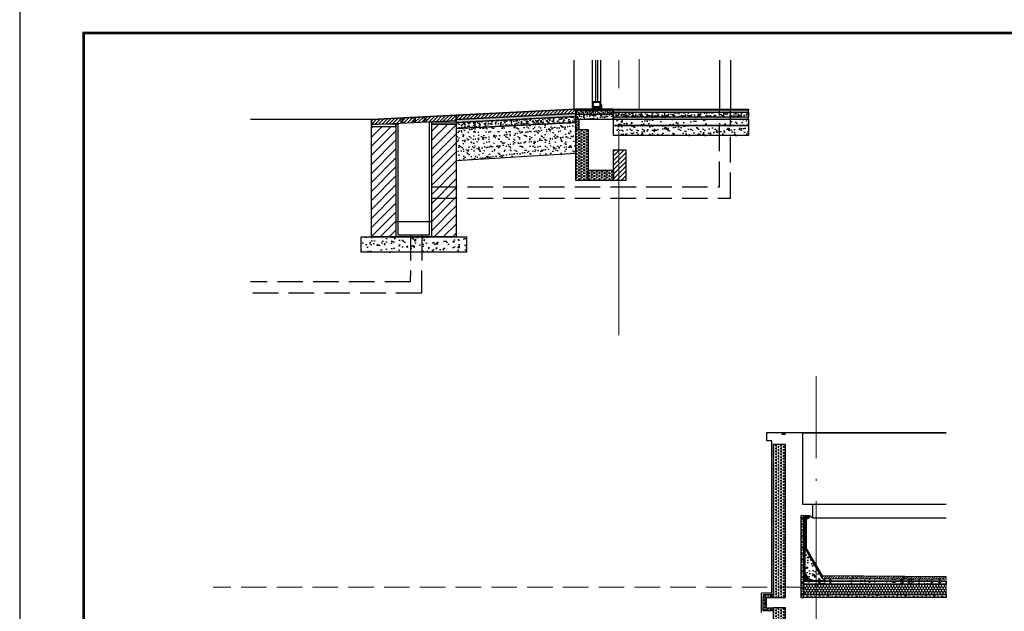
# Model space of a CAD drawing. Extents: x 447288 to 563800, y -194684 to 241749.
# Tile 4 of 91: x 462373 to 472008, y -185747 to -179952. Entities that reach past the tile are written whole.
import ezdxf

# ---------------------------------------------------------------- set-up
doc = ezdxf.new("R2010")
doc.units = 0
doc.header["$LTSCALE"] = 1000
for name, pattern in [('35$0$DASH', [0.35, 0.25, -0.1]), ('__DASH', [0.35, 0.25, -0.1]), ('DASH', [0.35, 0.25, -0.1]), ('DOTE', [2.42, 2, -0.2, 0.02, -0.2])]:
    doc.linetypes.add(name, pattern=pattern)
doc.layers.get('0').update_dxf_attribs({"lineweight": 20})
for name, color, linetype in [('00-边缘线', 4, 'Continuous'), ('35$0$A-detl-FINISH', 1, 'Continuous'), ('35$0$A-detl-XH', 8, 'Continuous'), ('35$0$PUB_HATCH', 8, 'Continuous'), ('35$0$保温层', 2, 'Continuous'), ('8$0$PUB_HATCH', 8, 'Continuous'), ('A-ELEV-LIN1', 40, 'Continuous'), ('A-ELEV-THIN', 7, 'Continuous'), ('A-ELEV-WIN1', 135, 'Continuous'), ('A-FACE', 7, 'Continuous'), ('A-OVER', 7, 'Continuous'), ('A-WATER-LAYER', 7, 'Continuous'), ('block', 7, 'Continuous'), ('fill', 252, 'Continuous'), ('PUB_HATCH', 8, 'Continuous'), ('PUB_TITLE', 4, 'Continuous'), ('SURFACE', 6, 'Continuous'), ('详图填充-建筑用保温砂浆', 8, 'Continuous'), ('详图填充-细石混凝土、混凝土', 8, 'Continuous'), ('详图现充-水泥砂浆', 8, 'Continuous')]:
    doc.layers.add(name, color=color, linetype=linetype)
doc.layers.add('A-ASIS', color=115, linetype='DASH', lineweight=0, plot=False)
for name, color, linetype, lineweight in [('DOTE', 10, 'DOTE', 9), ('详图填充-防水层', 126, 'Continuous', 200), ('防水', 124, 'Continuous', 0)]:
    doc.layers.add(name, color=color, linetype=linetype, lineweight=lineweight)
pattern_1 = [(150, (-896823.267, -36838.283), (-24.74667296, -14.2874949), [14.2875, -14.2875]), (210, (-896823.267, -36838.283), (-2.96e-06, -28.5749949), [14.2875, -14.2875]), (90, (-896835.64, -36845.427), (-24.74667, 14.2875), [14.2875, -14.2875])]

# ---------------------------------------------------------------- blocks, each defined once
blk = doc.blocks.new('*U221')
at = {"layer": 'fill'}
h = blk.add_hatch(dxfattribs=at)
h.set_pattern_fill('TRIANG', color=256, scale=10, angle=90, style=0)
h.set_pattern_definition([(150, (0, 4258.208), (-24.74667, -14.2875), [14.2875, -14.2875]), (210, (0, 4258.208), (-3e-06, -28.575), [14.2875, -14.2875]), (90, (-12.373, 4251.064), (-24.74667, 14.2875), [14.2875, -14.2875])])
h.paths.add_polyline_path([(-20, 2929.1), (100, 2929.1), (100, 1429.1), (-20, 1429.1)])
at = {"layer": 'SURFACE'}
blk.add_lwpolyline([(-20, 2929.1), (100, 2929.1), (100, 1429.1), (-20, 1429.1)], close=True, dxfattribs=at)
blk = doc.blocks.new('*U224')
at = {"layer": 'fill'}
h = blk.add_hatch(dxfattribs=at)
h.set_pattern_fill('TRIANG', color=256, scale=10, angle=90, style=0)
h.set_pattern_definition([(150, (0, 5158.207), (-24.74667, -14.2875), [14.2875, -14.2875]), (210, (0, 5158.207), (-3e-06, -28.575), [14.2875, -14.2875]), (90, (-12.373, 5151.064), (-24.74667, 14.2875), [14.2875, -14.2875])])
h.paths.add_polyline_path([(-20, 2929.1), (100, 2929.1), (100, 2329.1), (-20, 2329.1)])
at = {"layer": 'SURFACE'}
blk.add_lwpolyline([(-20, 2929.1), (100, 2929.1), (100, 2329.1), (-20, 2329.1)], close=True, dxfattribs=at)
blk = doc.blocks.new('*U226')
at = {"layer": 'PUB_HATCH'}
h = blk.add_hatch(dxfattribs=at)
h.set_pattern_fill('HEX', color=256, scale=10, style=0)
h.set_pattern_definition([(0, (-753576.278, 93899.307), (0, 16.49778), [9.525, -19.05]), (120, (-753576.278, 93899.307), (-14.2874966, -8.24889), [9.525, -19.05]), (60, (-753566.753, 93899.307), (-14.2874966, 8.24889), [9.525, -19.05])])
h.paths.add_polyline_path([(-30, 30), (-30, -100), (0, -100), (0, 0), (70, 0), (70, 30)])
at = {"layer": 'SURFACE'}
blk.add_lwpolyline([(-30, 30), (-30, -100), (0, -100), (0, 0), (70, 0), (70, 30)], close=True, dxfattribs=at)
blk = doc.blocks.new('*U225')
at = {"layer": 'PUB_HATCH'}
h = blk.add_hatch(dxfattribs=at)
h.set_pattern_fill('HEX', color=256, scale=10, style=0)
h.set_pattern_definition([(0, (-753576.277, 93999.307), (0, 16.49778), [9.525, -19.05]), (120, (-753576.277, 93999.307), (-14.2874966, -8.24889), [9.525, -19.05]), (60, (-753566.752, 93999.307), (-14.2874966, 8.24889), [9.525, -19.05])])
h.paths.add_polyline_path([(-30, 30), (-30, 0), (0, 0), (0, 0), (70, 0), (70, 30)])
at = {"layer": 'SURFACE'}
blk.add_lwpolyline([(-30, 30), (-30, 0), (0, 0), (0, 0), (70, 0), (70, 30)], close=True, dxfattribs=at)
blk = doc.blocks.new('*U168')
at = {"layer": '35$0$A-detl-XH', "linetype": 'Continuous'}
h = blk.add_hatch(dxfattribs=at)
h.set_pattern_fill('混凝土', color=256, scale=10, style=0)
h.set_pattern_definition([(50, (-50413.93, -34543.11), (71.72602, -6.275213), [7.5, -82.5]), (355, (-50413.93, -34543.11), (-13.87513, 75.21921), [6, -66]), (100.4514, (-50407.95, -34543.63), (57.85094, 68.943954), [6.37402, -70.11421]), (46.1842, (-50413.93, -34523.11), (106.7241, -16.5519), [11.25, -123.75]), (96.6356, (-50405.04, -34524.49), (93.46627, 97.41179), [9.56103, -105.1713]), (351.1842, (-50413.93, -34523.11), (93.4662, 97.41186), [9, -99]), (21, (-50403.93, -34528.11), (59.690705, -40.26189), [7.5, -82.5]), (326, (-50403.93, -34528.11), (24.33153, 72.515005), [6, -66]), (71.4514, (-50398.956, -34531.464), (84.02226, 32.25305), [6.37402, -70.11421]), (37.5, (-50413.93, -34543.11), (1.215986, 33.289385), [0, -65.2, 0, -67, 0, -66.25]), (7.5, (-50413.93, -34543.11), (26.306954, 39.441171), [0, -38.2, 0, -63.7, 0, -25.25]), (327.5, (-50436.23, -34543.11), (53.382244, -2.255487), [0, -25, 0, -78, 0, -103.5]), (317.5, (-50446.23, -34543.11), (58.318617, 10.0105), [0, -32.5, 0, -51.8, 0, -73.5])])
h.paths.add_polyline_path([(-487.8, 100), (833.6, 100), (833.6, 50), (-487.8, 50)])
at = {"layer": '35$0$PUB_HATCH'}
h = blk.add_hatch(dxfattribs=at)
h.set_pattern_fill('ANSI31', color=256, scale=10, style=0)
h.set_pattern_definition([(45, (11.643, 0.005), (-11.22532, 11.22532), [])])
h.paths.add_polyline_path([(-487.8, 130), (833.6, 130), (833.6, 120), (-487.8, 120)])
at = {"layer": '8$0$PUB_HATCH'}
h = blk.add_hatch(dxfattribs=at)
h.set_pattern_fill('HONEY', color=252, scale=5)
h.set_pattern_definition([(0, (833.612, 0), (11.90625, 6.874075), [7.9375, -15.875]), (120, (833.612, 0), (-11.90625, 6.874077), [7.9375, -15.875]), (60, (833.612, 0), (1e-06, 13.748152), [-15.875, 7.9375])])
h.paths.add_polyline_path([(833.6, 50), (-487.8, 50), (-487.8, 30), (833.6, 30)])
at = {"layer": 'PUB_HATCH', "linetype": 'Continuous'}
h = blk.add_hatch(dxfattribs=at)
h.set_pattern_fill('AR-SAND', color=256, scale=10, style=0)
h.set_pattern_definition([(37.5, (-50413.93, -34533.117), (-0.8000156, 24.470662), [0, -19.304, 0, -21.59, 0, -20.6375]), (7.5, (-50413.93, -34533.117), (22.476164, 35.841255), [0, -10.414, 0, -17.399, 0, -6.6675]), (327.5, (-50429.55, -34533.117), (39.5496185, 0.071859), [0, -6.35, 0, -22.86, 0, -29.845]), (317.5, (-50429.55, -34533.117), (38.177823, 11.146466), [0, -3.175, 0, -14.986, 0, -17.145])])
h.paths.add_polyline_path([(833.6, 100), (833.6, 120), (-487.8, 120), (-487.8, 100)])
blk.add_lwpolyline([(-487.8, 130), (833.6, 130), (833.6, 120), (-487.8, 120)], close=True)
at = {"linetype": 'Continuous'}
blk.add_lwpolyline([(833.6, 100), (833.6, 120), (-487.8, 120), (-487.8, 100)], close=True, dxfattribs=at)
at = {"layer": '35$0$A-detl-FINISH', "linetype": 'Continuous'}
blk.add_line((-462.8, 100), (833.6, 100), dxfattribs=at)
for centre in [(-457.4, 62), (-377.4, 62), (-297.4, 62), (-217.4, 62), (-137.4, 62), (-57.4, 62), (22.6, 62), (102.6, 62), (182.6, 62), (262.6, 62), (342.6, 62), (422.6, 62), (502.6, 62), (582.6, 62), (662.6, 62), (742.6, 62)]:
    blk.add_circle(centre, 8, dxfattribs=at)
at = {"layer": '35$0$保温层'}
blk.add_lwpolyline([(833.6, 52), (833.6, 100)], dxfattribs=at)
at = {"layer": 'A-ELEV-THIN'}
blk.add_lwpolyline([(-487.8, 100), (833.6, 100), (833.6, 50), (-487.8, 50)], close=True, dxfattribs=at)
at = {"layer": 'SURFACE', "color": 2}
blk.add_lwpolyline([(833.6, 50), (-487.8, 50), (-487.8, 30), (833.6, 30)], close=True, dxfattribs=at)
at = {"layer": '防水', "linetype": '35$0$DASH', "ltscale": 0.15, "const_width": 0.8}
blk.add_lwpolyline([(-487.8, 50), (833.6, 50)], dxfattribs=at)
blk = doc.blocks.new('*U167')
at = {"layer": 'PUB_HATCH'}
h = blk.add_hatch(dxfattribs=at)
h.set_pattern_fill('HEX', color=256, scale=10, angle=-90, style=0)
h.set_pattern_definition([(270, (94282.54, 753541.273), (16.49778, -3e-15), [9.525, -19.05]), (30, (94282.54, 753541.273), (-8.24889, 14.2874966), [9.525, -19.05]), (330, (94282.54, 753531.748), (8.24889, 14.2874966), [9.525, -19.05])])
h.paths.add_polyline_path([(0, 0), (0, 100), (30, 100), (30, 0)])
at = {"layer": 'SURFACE'}
blk.add_lwpolyline([(0, 0), (0, 100), (30, 100), (30, 0)], close=True, dxfattribs=at)
blk = doc.blocks.new('DFGSDERGE')
at = {"layer": '35$0$PUB_HATCH'}
h = blk.add_hatch(dxfattribs=at)
h.set_pattern_fill('ANSI31', color=256, scale=10, style=0)
h.set_pattern_definition([(45, (499.438, 370.012), (-11.2253, 11.2253), [])])
h.paths.add_polyline_path([(0, 500), (370, 500), (370, 490), (0, 490)])
at = {"layer": 'fill'}
h = blk.add_hatch(dxfattribs=at)
h.set_pattern_fill('TRIANG', color=256, scale=10, angle=90, style=0)
h.set_pattern_definition(pattern_1)
h.paths.add_polyline_path([(0, 300), (120, 300), (120, -200), (0, -200)])
h = blk.add_hatch(dxfattribs=at)
h.set_pattern_fill('TRIANG', color=256, scale=10, angle=90, style=0)
h.set_pattern_definition(pattern_1)
h.paths.add_polyline_path([(120, -100), (370, -100), (370, -200), (120, -200)])
at = {"layer": 'PUB_HATCH', "linetype": 'Continuous'}
h = blk.add_hatch(dxfattribs=at)
h.set_pattern_fill('AR-SAND', color=256, scale=10, style=0)
h.set_pattern_definition([(37.5, (-500712.182, 158317.68), (-0.80001565, 24.4706619), [0, -19.304, 0, -21.59, 0, -20.6375]), (7.5, (-500712.182, 158317.68), (22.4761642, 35.841255), [0, -10.414, 0, -17.399, 0, -6.6675]), (327.5, (-500727.803, 158317.68), (39.5496185, 0.0718592), [0, -6.35, 0, -22.86, 0, -29.845]), (317.5, (-500727.803, 158317.68), (38.1778226, 11.1464662), [0, -3.175, 0, -14.986, 0, -17.145])])
h.paths.add_polyline_path([(0, 490), (370, 490), (370, 450), (0, 450)])
at = {"layer": 'PUB_HATCH'}
h = blk.add_hatch(dxfattribs=at)
h.set_pattern_fill('混凝土', color=256, scale=10)
h.set_pattern_definition([(50, (-642820.165, 51904.92), (71.726018, -6.2752135), [7.5, -82.5]), (355, (-642820.165, 51904.92), (-13.875133, 75.219213), [6, -66]), (100.4514, (-642814.19, 51904.395), (57.850938, 68.943954), [6.374019, -70.114211]), (46.1842, (-642820.165, 51924.92), (106.724105, -16.551901), [11.25, -123.75]), (96.6356, (-642811.27, 51923.54), (93.46627, 97.411787), [9.561029, -105.1713]), (351.1842, (-642820.16, 51924.92), (93.466195, 97.41186), [9, -99]), (21, (-642810.165, 51919.92), (59.690705, -40.261889), [7.5, -82.5]), (326, (-642810.165, 51919.92), (24.331533, 72.5150045), [6, -66]), (71.4514, (-642805.19, 51916.56), (84.022263, 32.25305), [6.374019, -70.114211]), (37.5, (-642820.165, 51904.918), (1.2159855, 33.2893854), [0, -65.2, 0, -67, 0, -66.25]), (7.5, (-642820.165, 51904.92), (26.3069537, 39.4411712), [0, -38.2, 0, -63.7, 0, -25.25]), (327.5, (-642842.465, 51904.918), (53.3822436, -2.2554872), [0, -25, 0, -78, 0, -103.5]), (317.5, (-642852.465, 51904.92), (58.318617, 10.0104982), [0, -32.5, 0, -51.8, 0, -73.5])])
h.paths.add_polyline_path([(0, 400), (370, 400), (370, 450), (0, 450)])
h = blk.add_hatch(dxfattribs=at)
h.set_pattern_fill('混凝土', color=256, scale=20)
h.set_pattern_definition([(50, (-703879, 457376), (143.452037, -12.550427), [15, -165]), (355, (-703879, 457376), (-27.750267, 150.438427), [12, -132]), (100.4514, (-703867.05, 457374.95), (115.701876, 137.887908), [12.748038, -140.228422]), (46.1842, (-703879, 457416), (213.44821, -33.103803), [22.5, -247.5]), (96.6356, (-703861.21, 457413.24), (186.93254, 194.823574), [19.12206, -210.3426]), (351.1842, (-703879, 457416), (186.93239, 194.82372), [18, -198]), (21, (-703859, 457406), (119.38141, -80.523778), [15, -165]), (326, (-703859, 457406), (48.663066, 145.03001), [12, -132]), (71.4514, (-703849.05, 457399.29), (168.044526, 64.5061), [12.748038, -140.228422]), (37.5, (-703879, 457376), (2.431971, 66.5787708), [0, -130.4, 0, -134, 0, -132.5]), (7.5, (-703879, 457376), (52.6139075, 78.8823424), [0, -76.4, 0, -127.4, 0, -50.5]), (327.5, (-703923.6, 457376), (106.7644872, -4.5109743), [0, -50, 0, -156, 0, -207]), (317.5, (-703943.6, 457376), (116.637234, 20.020996), [0, -65, 0, -103.6, 0, -147])])
h.paths.add_polyline_path([(370, 400), (1691.4, 400), (1691.4, 340), (370, 340)])
h = blk.add_hatch(dxfattribs=at)
h.set_pattern_fill('AR-SAND', color=256, scale=30)
h.set_pattern_definition([(37.5, (-3445798, -2012515.07), (-2.4000469, 73.4119856), [0, -57.912, 0, -64.77, 0, -61.9125]), (7.5, (-3445798, -2012515.07), (67.4284925, 107.523765), [0, -31.242, 0, -52.197, 0, -20.0025]), (327.5, (-3445844.86, -2012515.07), (118.6488555, 0.2155777), [0, -19.05, 0, -68.58, 0, -89.535]), (317.5, (-3445844.86, -2012515.07), (114.533468, 33.4393985), [0, -9.525, 0, -44.958, 0, -51.435])])
h.paths.add_polyline_path([(370, 340), (1691.4, 340), (1691.4, 240), (370, 240)])
h = blk.add_hatch(dxfattribs=at)
h.set_pattern_fill('ANSI31', color=256, scale=20)
h.set_pattern_definition([(45, (-530305.133, -68829.038), (-22.4506403, 22.4506403), [])])
h.paths.add_polyline_path([(370, -200), (490, -200), (490, 100), (370, 100)])
at = {"layer": 'A-ELEV-THIN', "elevation": -500}
blk.add_lwpolyline([(370, 340), (1691.4, 340), (1691.4, 240), (370, 240)], close=True, dxfattribs=at)
at = {"layer": 'A-ELEV-THIN'}
for points in [[(490, -200), (370, -200), (370, 100), (490, 100)], [(120, -100), (370, -100), (370, -200), (120, -200)]]:
    blk.add_lwpolyline(points, close=True, dxfattribs=at)
at = {"layer": 'A-OVER', "elevation": -500}
for points in [[(0, 490), (370, 490)], [(0, 450), (370, 450)]]:
    blk.add_lwpolyline(points, dxfattribs=at)
at = {"layer": 'block', "ltscale": 0.3, "elevation": -500}
blk.add_lwpolyline([(0, 400), (370, 400), (370, 500), (0, 500)], close=True, dxfattribs=at)
at = {"layer": 'SURFACE', "elevation": -500}
blk.add_lwpolyline([(370, 400), (1691.4, 400), (1691.4, 340), (370, 340)], close=True, dxfattribs=at)
at = {"layer": 'SURFACE'}
blk.add_lwpolyline([(0, 300), (120, 300), (120, -200), (0, -200)], close=True, dxfattribs=at)
at = {"layer": '防水', "linetype": '35$0$DASH', "ltscale": 0.15, "const_width": 1.5}
blk.add_lwpolyline([(370, 400), (1691.4, 400)], dxfattribs=at)
for name, p in [('*U168', (857.8, 370)), ('*U167', (0, 300))]:
    blk.add_blockref(name, p)
blk = doc.blocks.new('A$C5B8A4F07')
at = {"layer": 'A-OVER'}
for p, q in [((3.5, -3), (3.5, -17)), ((10.5, -17), (10.5, -3)), ((17.5, -3), (17.5, -17)), ((24.5, -17), (24.5, -3)), ((31.5, -3), (31.5, -17)), ((38.5, -17), (38.5, -3)), ((45.5, -3), (45.5, -17)), ((52.5, -17), (52.5, -3)), ((59.5, -3), (59.5, -17)), ((66.5, -17), (66.5, -3)), ((73.5, -3), (73.5, -17))]:
    blk.add_line(p, q, dxfattribs=at)
for centre, major_axis, start_param, end_param in [((77, -3), (-3.5, 0), 3.682692, 6.283185), ((0, -17), (-3.5, 0), 1.570796, 3.141593), ((7, -3), (-3.5, 0), 3.141593, 6.283185), ((14, -17), (3.5, 0), 3.141593, 4.712389), ((14, -17), (-3.5, 0), 1.570796, 3.141593), ((21, -3), (-3.5, 0), 3.141593, 6.283185), ((28, -17), (3.5, 0), 3.141593, 4.712389), ((28, -17), (-3.5, 0), 1.570796, 3.141593), ((35, -3), (-3.5, 0), 3.141593, 6.283185), ((42, -17), (3.5, 0), 3.141593, 4.712389), ((42, -17), (-3.5, 0), 1.570796, 3.141593), ((49, -3), (-3.5, 0), 3.141593, 6.283185), ((56, -17), (3.5, 0), 3.141593, 4.712389), ((56, -17), (-3.5, 0), 1.570796, 3.141593), ((63, -3), (-3.5, 0), 3.141593, 6.283185), ((70, -17), (3.5, 0), 3.141593, 4.712389), ((70, -17), (-3.5, 0), 1.570796, 3.141593)]:
    blk.add_ellipse(centre, major_axis=major_axis, ratio=0.857143, start_param=start_param, end_param=end_param, dxfattribs=at)
blk = doc.blocks.new('A$C768061CF')
at = {"layer": '防水'}
h = blk.add_hatch(color=256, dxfattribs=at)
edge = h.paths.add_edge_path()
edge.add_line((5, 0), (5, 70))
edge.add_arc((-4.7, 70.4), 9.7, 298.93047, 357.75032, ccw=False)
edge.add_line((0, 61.9), (0, 0))
edge.add_line((0, 0), (5, 0))
h = blk.add_hatch(color=256, dxfattribs=at)
edge = h.paths.add_edge_path()
edge.add_line((85, 0), (85, 49.4))
edge.add_arc((94.7, 49.8), 9.7, 182.24968, 241.06953)
edge.add_line((90, 41.3), (90, 0))
edge.add_line((90, 0), (85, 0))
at = {"layer": 'A-ELEV-WIN1'}
for points in [[(5, 20), (85, 20), (85, 70), (5, 70)], [(5, 20), (85, 20), (85, 70), (5, 70)], [(10, 25), (80, 25), (80, 65), (10, 65)]]:
    blk.add_lwpolyline(points, close=True, dxfattribs=at)
at = {"layer": 'A-OVER'}
for points in [[(5, 0), (5, 70, -0.262438), (0, 61.9), (0, 0)], [(85, 0), (85, 49.4, 0.262438), (90, 41.3), (90, 0)]]:
    blk.add_lwpolyline(points, format="xyb", close=True, dxfattribs=at)
at = {"layer": 'PUB_HATCH'}
blk.add_line((85, 20), (85, 0), dxfattribs=at)
at = {"layer": 'A-OVER'}
blk.add_blockref('A$C5B8A4F07', (5, 20), dxfattribs=at)
blk = doc.blocks.new('*U247')
blk.add_lwpolyline([(-45, 0), (45, 0)])
at = {"layer": 'A-ELEV-WIN1'}
for p, q in [((-40, 70), (-40, 479.1)), ((-10, 70), (-10, 479.1)), ((10, 70), (10, 479.1)), ((40, 70), (40, 479.1))]:
    blk.add_line(p, q, dxfattribs=at)
at = {"layer": 'A-OVER'}
blk.add_blockref('A$C768061CF', (-45, 0), dxfattribs=at)

msp = doc.modelspace()

# ---------------------------------------------------------------- hatches: boundary and pattern name
h = msp.add_hatch()
h.set_pattern_fill('ANSI33', color=253, scale=10)
h.set_pattern_definition([(45, (-396717.207, -189334.19), (-22.4506403, 22.4506403), []), (45, (-396694.756, -189334.19), (-22.4506403, 22.4506403), [15.875, -7.9375])])
h.paths.add_polyline_path([(471438.7, -185433), (471439, -185408), (470224.6, -185398.9), (470224.6, -185423.9)])
at = {"layer": 'PUB_HATCH'}
h = msp.add_hatch(dxfattribs=at)
h.set_pattern_fill('ANSI31', color=256, scale=15, style=0)
h.set_pattern_definition([(45, (-183975.01, -286429.63), (-16.8379802, 16.8379802), [])])
h.paths.add_polyline_path([(467814.8, -180870), (467814.8, -180830), (466644.8, -180888.5), (466644.8, -180928.5)])
h = msp.add_hatch(dxfattribs=at)
h.set_pattern_fill('ANSI31', color=256, scale=15, style=0)
h.set_pattern_definition([(45, (-183975.01, -286429.63), (-16.8379802, 16.8379802), [])])
h.paths.add_polyline_path([(465814.8, -180930), (465814.8, -180980), (466644.9, -180938.5), (466644.8, -180888.5)])
h = msp.add_hatch(dxfattribs=at)
h.set_pattern_fill('AR-SAND', color=256, scale=10, style=0)
h.set_pattern_definition([(37.5, (-183975.009, -286429.63), (-0.80001565, 24.47066187), [0, -19.304, 0, -21.59, 0, -20.6375]), (7.5, (-183975.01, -286429.63), (22.4761642, 35.841255), [0, -10.414, 0, -17.399, 0, -6.6675]), (327.5, (-183990.63, -286429.63), (39.5496185, 0.0718592), [0, -6.35, 0, -22.86, 0, -29.845]), (317.5, (-183990.63, -286429.63), (38.1778226, 11.1464662), [0, -3.175, 0, -14.986, 0, -17.145])])
h.paths.add_polyline_path([(467814.8, -180900.1), (467814.8, -180870), (466644.8, -180928.5), (466644.8, -180958.6)])
h = msp.add_hatch(dxfattribs=at)
h.set_pattern_fill('混凝土', color=256, scale=10, style=0)
h.set_pattern_definition([(50, (-183975.01, -286429.63), (71.726018, -6.2752135), [7.5, -82.5]), (355, (-183975.01, -286429.63), (-13.875133, 75.219213), [6, -66]), (100.4514, (-183969.03, -286430.15), (57.850938, 68.943954), [6.374019, -70.114211]), (46.1842, (-183975.01, -286409.63), (106.724105, -16.551901), [11.25, -123.75]), (96.6356, (-183966.12, -286411.01), (93.46627, 97.411787), [9.561029, -105.1713]), (351.1842, (-183975.01, -286409.63), (93.466195, 97.41186), [9, -99]), (21, (-183965.01, -286414.63), (59.690705, -40.261889), [7.5, -82.5]), (326, (-183965.01, -286414.63), (24.331533, 72.5150045), [6, -66]), (71.4514, (-183960.035, -286417.985), (84.022263, 32.25305), [6.374019, -70.114211]), (37.5, (-183975.01, -286429.63), (1.2159855, 33.2893854), [0, -65.2, 0, -67, 0, -66.25]), (7.5, (-183975.01, -286429.63), (26.3069537, 39.4411712), [0, -38.2, 0, -63.7, 0, -25.25]), (327.5, (-183997.31, -286429.63), (53.3822436, -2.2554872), [0, -25, 0, -78, 0, -103.5]), (317.5, (-184007.31, -286429.63), (58.318617, 10.0104982), [0, -32.5, 0, -51.8, 0, -73.5])])
h.paths.add_polyline_path([(467814.8, -180960.1), (467814.8, -180900.1), (466644.8, -180958.6), (466644.8, -181018.6)])
h = msp.add_hatch(dxfattribs=at)
h.set_pattern_fill('普通砖', color=256, scale=25, style=0)
h.set_pattern_definition([(45, (-184115.01, -286384.75), (-44.1941915, 44.1941915), [])])
h.paths.add_polyline_path([(466054.8, -182080), (466404.8, -182080), (466404.8, -180975), (466644.8, -180975), (466644.8, -182080), (465814.8, -182080), (465814.8, -181000), (466054.8, -181000)])
h = msp.add_hatch(dxfattribs=at)
h.set_pattern_fill('AR-SAND', color=256, scale=30)
h.set_pattern_definition([(37.5, (-183975.01, -286429.63), (-2.400047, 73.4119856), [0, -57.912, 0, -64.77, 0, -61.9125]), (7.5, (-183975.01, -286429.63), (67.428492, 107.523765), [0, -31.242, 0, -52.197, 0, -20.0025]), (327.5, (-184021.87, -286429.63), (118.6488555, 0.215578), [0, -19.05, 0, -68.58, 0, -89.535]), (317.5, (-184021.87, -286429.63), (114.533468, 33.439398), [0, -9.525, 0, -44.958, 0, -51.435])])
h.paths.add_polyline_path([(467814.8, -180960.1), (466644.8, -181018.6), (466644.8, -181333), (467814.8, -181260.5)])
h = msp.add_hatch(dxfattribs=at)
h.set_pattern_fill('混凝土', color=256, scale=20, style=0)
h.set_pattern_definition([(50, (-183975.01, -286329.63), (143.452037, -12.550427), [15, -165]), (355, (-183975.01, -286329.63), (-27.750267, 150.438427), [12, -132]), (100.4514, (-183963.05, -286330.68), (115.701876, 137.887908), [12.748038, -140.228422]), (46.1842, (-183975.01, -286289.63), (213.44821, -33.103803), [22.5, -247.5]), (96.6356, (-183957.22, -286292.39), (186.93254, 194.823574), [19.12206, -210.3426]), (351.1842, (-183975, -286289.63), (186.93239, 194.82372), [18, -198]), (21, (-183955.01, -286299.63), (119.38141, -80.523778), [15, -165]), (326, (-183955.01, -286299.63), (48.663066, 145.03001), [12, -132]), (71.4514, (-183945.06, -286306.34), (168.044526, 64.5061), [12.748038, -140.228422]), (37.5, (-183975.01, -286329.63), (2.431971, 66.5787708), [0, -130.4, 0, -134, 0, -132.5]), (7.5, (-183975.01, -286329.63), (52.6139075, 78.882342), [0, -76.4, 0, -127.4, 0, -50.5]), (327.5, (-184019.61, -286329.63), (106.7644872, -4.5109743), [0, -50, 0, -156, 0, -207]), (317.5, (-184039.61, -286329.63), (116.637234, 20.020996), [0, -65, 0, -103.6, 0, -147])])
h.paths.add_polyline_path([(465714.8, -182080), (466744.8, -182080), (466744.8, -182230), (465714.8, -182230)])
h = msp.add_hatch(dxfattribs=at)
h.set_pattern_fill('ANSI37', color=256, scale=8)
h.set_pattern_definition([(45, (-692676.029, -202803.981), (-8.98025612, 8.98025612), []), (135, (-692676.029, -202803.981), (-8.98025612, -8.98025612), [])])
edge = h.paths.add_edge_path()
edge.add_line((470067.6, -184836.3), (470084.8, -184836.3))
edge.add_arc((470082.9, -184814.5), 21.9, 274.82997, 358.00132)
edge.add_line((470104.8, -184815.3), (470067.6, -184815.3))
edge.add_line((470067.6, -184815.3), (470067.6, -184836.3))
h = msp.add_hatch(dxfattribs=at)
h.set_pattern_fill('HONEY', color=256, scale=10, angle=90)
h.set_pattern_definition([(90, (-33877.374, -17818.305), (-13.74815, 23.8125), [15.875, -31.75]), (210, (-33877.374, -17818.305), (-13.74815493, -23.81249716), [15.875, -31.75]), (150, (-33877.374, -17818.305), (-27.49630493, 2.84e-06), [-31.75, 15.875])])
h.paths.add_polyline_path([(470047.6, -185481.9), (470047.6, -185511.8), (470047.6, -185511.8), (470047.6, -185581.9), (471438.7, -185581.9), (471438.7, -185481.9)])
h = msp.add_hatch(dxfattribs=at)
h.set_pattern_fill('焦渣矿渣', color=256, scale=10)
h.set_pattern_definition([(0, (-32697.26, -17768.235), (20, 34.64), [4, -36]), (300, (-32697.26, -17768.235), (39.99912, -0.000508), [4, -36]), (240, (-32693.26, -17768.235), (19.99912, -34.640508), [4, -36]), (270, (-32681.26, -17768.235), (40, -20), [6, -28.64]), (270, (-32677.26, -17768.235), (40, -20), [6, -28.64]), (270, (-32673.26, -17768.235), (40, -20), [6, -28.64])])
h.paths.add_polyline_path([(470047.6, -185581.9), (471438.7, -185581.9), (471438.7, -185611.8), (470047.6, -185611.8)])
at = {"layer": '详图填充-建筑用保温砂浆'}
h = msp.add_hatch(dxfattribs=at)
h.set_pattern_fill('HEX', color=256, scale=10, angle=270, style=0)
h.set_pattern_definition([(270, (-32335.878, -17438.824), (16.49778, -3e-15), [9.525, -19.05]), (30, (-32335.878, -17438.824), (-8.24889, 14.2874966), [9.525, -19.05]), (330, (-32335.878, -17448.349), (8.24889, 14.2874966), [9.525, -19.05])])
h.paths.add_polyline_path([(470047.6, -184812.2), (470017.6, -184812.2), (470017.6, -185611.8), (470047.6, -185611.8)])
at = {"layer": '详图填充-细石混凝土、混凝土'}
h = msp.add_hatch(dxfattribs=at)
h.set_pattern_fill('混凝土', color=256, scale=15)
h.set_pattern_definition([(50, (-361.46, 148.56), (107.589027, -9.41282), [11.25, -123.75]), (355, (-361.46, 148.56), (-20.8127, 112.82882), [9, -99]), (100.4514, (-352.49, 147.77), (86.776407, 103.415931), [9.561029, -105.171317]), (46.1842, (-361.46, 178.56), (160.086157, -24.827852), [16.875, -185.625]), (96.6356, (-348.12, 176.49), (140.199406, 146.11768), [14.341543, -157.75695]), (351.1842, (-361.46, 178.56), (140.19929, 146.11779), [13.5, -148.5]), (21, (-346.46, 171.06), (89.536058, -60.392834), [11.25, -123.75]), (326, (-346.46, 171.06), (36.4973, 108.772507), [9, -99]), (71.4514, (-339, 166.03), (126.033394, 48.379575), [9.561029, -105.171317]), (37.5, (-361.456, 148.56), (1.8239783, 49.934078), [0, -97.8, 0, -100.5, 0, -99.375]), (7.5, (-361.456, 148.56), (39.4604306, 59.161757), [0, -57.3, 0, -95.55, 0, -37.875]), (327.5, (-394.906, 148.56), (80.0733654, -3.3832308), [0, -37.5, 0, -117, 0, -155.25]), (317.5, (-409.906, 148.56), (87.477925, 15.015747), [0, -48.75, 0, -77.7, 0, -110.25])])
edge = h.paths.add_edge_path()
edge.add_line((470067.6, -185151.9), (470224.6, -185423.9))
edge.add_line((470224.6, -185423.9), (471439, -185433))
edge.add_line((471439, -185433), (471439, -185453))
edge.add_line((471439, -185453), (470268, -185448.9))
edge.add_line((470268, -185448.9), (470161.8, -185443.9))
edge.add_arc((470154.5, -185345.2), 99, 180.11961, 274.19397, ccw=False)
edge.add_line((470055.6, -185345.4), (470055.6, -185152.1))
edge.add_line((470055.6, -185152.1), (470067.6, -185151.9))
h = msp.add_hatch(dxfattribs=at)
h.set_pattern_fill('混凝土', color=256, scale=5)
h.set_pattern_definition([(50, (-467555.878, -289773.805), (35.8630091, -3.13760675), [3.75, -41.25]), (355, (-467555.878, -289773.805), (-6.9375667, 37.6096067), [3, -33]), (100.4514, (-467552.89, -289774.067), (28.9254691, 34.4719771), [3.1870095, -35.0571056]), (46.1842, (-467555.878, -289763.805), (53.3620524, -8.2759507), [5.625, -61.875]), (96.6356, (-467551.43, -289764.495), (46.7331353, 48.7058935), [4.7805144, -52.58565]), (351.1842, (-467555.88, -289763.805), (46.7330973, 48.70593), [4.5, -49.5]), (21, (-467550.878, -289766.305), (29.8453526, -20.1309445), [3.75, -41.25]), (326, (-467550.878, -289766.305), (12.1657666, 36.2575023), [3, -33]), (71.4514, (-467548.39, -289767.983), (42.0111314, 16.1265248), [3.1870095, -35.0571056]), (37.5, (-467555.878, -289773.805), (0.60799277, 16.6446927), [0, -32.6, 0, -33.5, 0, -33.125]), (7.5, (-467555.878, -289773.805), (13.15347687, 19.7205856), [0, -19.1, 0, -31.85, 0, -12.625]), (327.5, (-467567.028, -289773.805), (26.6911218, -1.12774359), [0, -12.5, 0, -39, 0, -51.75]), (317.5, (-467572.028, -289773.805), (29.15930847, 5.0052491), [0, -16.25, 0, -25.9, 0, -36.75])])
edge = h.paths.add_edge_path()
edge.add_line((470147.6, -185451.9), (470047.6, -185451.9))
edge.add_line((470047.6, -185451.9), (470047.6, -185351.9))
edge.add_arc((470147.6, -185351.9), 100, 180, 270)
h = msp.add_hatch(dxfattribs=at)
h.set_pattern_fill('混凝土', color=256, scale=15)
h.set_pattern_definition([(50, (-361.38, 119.67), (107.589027, -9.41282), [11.25, -123.75]), (355, (-361.38, 119.67), (-20.8127, 112.82882), [9, -99]), (100.4514, (-352.42, 118.89), (86.776407, 103.415931), [9.561029, -105.171317]), (46.1842, (-361.38, 149.67), (160.086157, -24.827852), [16.875, -185.625]), (96.6356, (-348.04, 147.6), (140.199406, 146.11768), [14.341543, -157.75695]), (351.1842, (-361.38, 149.67), (140.19929, 146.11779), [13.5, -148.5]), (21, (-346.38, 142.17), (89.536058, -60.392834), [11.25, -123.75]), (326, (-346.38, 142.17), (36.4973, 108.772507), [9, -99]), (71.4514, (-338.92, 137.14), (126.033394, 48.379575), [9.561029, -105.171317]), (37.5, (-361.38, 119.67), (1.8239783, 49.934078), [0, -97.8, 0, -100.5, 0, -99.375]), (7.5, (-361.38, 119.67), (39.4604306, 59.161757), [0, -57.3, 0, -95.55, 0, -37.875]), (327.5, (-394.83, 119.67), (80.0733654, -3.3832308), [0, -37.5, 0, -117, 0, -155.25]), (317.5, (-409.83, 119.67), (87.477925, 15.015747), [0, -48.75, 0, -77.7, 0, -110.25])])
h.paths.add_polyline_path([(470047.6, -185451.9), (471438.7, -185451.9), (471438.7, -185481.9), (470047.6, -185481.9)])

# ---------------------------------------------------------------- linework, layer by layer
at = {"color": 0}
msp.add_line((468434.8, -180827.5, 500), (468434.8, -180338.6, 500), dxfattribs=at)
msp.add_lwpolyline([(470224.6, -185423.9), (470224.6, -185398.9)])
at = {"layer": '00-边缘线'}
msp.add_line((465614.8, -180930), (465467.3, -180930), dxfattribs=at)
at = {"layer": 'A-ASIS'}
msp.add_lwpolyline([(471439, -185511.8), (464267.7, -185511.8)], dxfattribs=at)
msp.add_lwpolyline([(470047.6, -185481.9), (471438.7, -185481.9), (471438.7, -185581.9), (470047.6, -185581.9), (470047.6, -185511.8), (470047.6, -185511.8)], close=True, dxfattribs=at)
at = {"layer": 'A-ELEV-LIN1'}
msp.add_lwpolyline([(471438.7, -185433), (471439, -185408), (470224.6, -185398.9), (470224.6, -185423.9)], close=True, dxfattribs=at)
for points in [[(471024.6, -185429.9), (471024.6, -185404.9)], [(471034.6, -185430), (471034.6, -185405)]]:
    msp.add_lwpolyline(points, dxfattribs=at)
at = {"layer": 'A-ELEV-THIN', "elevation": 500}
msp.add_lwpolyline([(467799.8, -180827.5), (467799.8, -180348.4)], dxfattribs=at)
at = {"layer": 'A-ELEV-THIN'}
msp.add_lwpolyline([(470067.6, -184836.3), (470084.8, -184836.3, 0.379721), (470104.8, -184815.3), (470104.8, -184815.3), (470067.6, -184815.3)], format="xyb", close=True, dxfattribs=at)
at = {"layer": 'A-FACE', "color": 2}
for points in [[(467814.8, -180870), (467814.8, -180830), (466644.8, -180888.5), (466644.8, -180928.5)], [(465814.8, -180930), (465814.8, -180980), (466644.9, -180938.5), (466644.8, -180888.5)]]:
    msp.add_lwpolyline(points, close=True, dxfattribs=at)
at = {"layer": 'A-OVER'}
for points in [[(469220, -180348.4), (469220, -180827.5)], [(469330, -180348.4), (469330, -180827.5)], [(465814.8, -180930), (464632.1, -180930)], [(465814.8, -181000), (465814.8, -180930)], [(466106.4, -180965.4), (466106.4, -180915.4)], [(466121.4, -180965.4), (466121.4, -180915.4)], [(466231.8, -180959.2), (466231.8, -180909.1)], [(466246.8, -180958.4), (466246.8, -180908.4)], [(466334.9, -180954), (466334.9, -180904)], [(466349.9, -180953.3), (466349.9, -180903.2)], [(466054.8, -180975), (466074.8, -180974)], [(466054.8, -180975), (466054.8, -182080), (466404.8, -182080), (466404.8, -180975)], [(466074.8, -180974), (466074.8, -182060), (466384.8, -182060), (466384.8, -180958.5)], [(466404.8, -180957.5), (466384.8, -180958.5)], [(466054.8, -181930), (466404.8, -181930)], [(469632.6, -185566.8), (469732.6, -185561.8), (469732.6, -184076.8), (469682.6, -184076.8), (469682.6, -183996.8), (470032.6, -183999.7)], [(469682.6, -183996.8), (470032.6, -183999.7), (470032.6, -184696.8), (470132.6, -184696.8), (470132.6, -184831.8), (470104.8, -184815.3)], [(469682.6, -183996.8), (471439, -183996.8)], [(470032.6, -183999.7), (471439, -183999.7)], [(470132.6, -184696.8), (471439, -184696.8)], [(470132.6, -184831.8), (471439, -184831.8)], [(469632.6, -185756.8), (469632.6, -185566.8)]]:
    msp.add_lwpolyline(points, dxfattribs=at)
at = {"layer": 'A-OVER', "linetype": '__DASH'}
for points in [[(466404.8, -181590.2), (469220, -181590.2), (469220, -180827.5)], [(466404.8, -181700.2), (469330, -181700.2), (469330, -180827.5)], [(466308.1, -182060), (466305.1, -182629.8), (464632.1, -182629.8)], [(466197.9, -182060), (466195.1, -182519.8), (464632.1, -182519.8)]]:
    msp.add_lwpolyline(points, dxfattribs=at)
at = {"layer": 'A-OVER'}
for points in [[(467814.8, -180900.1), (467814.8, -180870), (466644.8, -180928.5), (466644.8, -180958.6)], [(467814.8, -180960.1), (467814.8, -180900.1), (466644.8, -180958.6), (466644.8, -181018.6)], [(466054.8, -182080), (466404.8, -182080), (466404.8, -180975), (466644.8, -180975), (466644.8, -182080), (465814.8, -182080), (465814.8, -182080), (465814.8, -182080), (465814.8, -181000), (466054.8, -181000)], [(466054.8, -181000), (466054.8, -180975), (465814.8, -180980), (465814.8, -181000)], [(466404.8, -180975), (466404.8, -180957.5), (466644.9, -180952.5), (466644.8, -180975)], [(467814.8, -180960.1), (466644.8, -181018.6), (466644.8, -181333), (467814.8, -181260.5)], [(465714.8, -182080), (466744.8, -182080), (466744.8, -182230), (465714.8, -182230)], [(469867.6, -184011.8), (469867.6, -184011.8), (469832.6, -184011.8), (469832.6, -184011.8)]]:
    msp.add_lwpolyline(points, close=True, dxfattribs=at)
at = {"layer": 'A-WATER-LAYER'}
for points in [[(470047.6, -184812.2), (470047.6, -185345.4, 0.414214), (470154.1, -185451.9), (470258.1, -185451.9)], [(470050.6, -184812.2), (470050.6, -185345.4, 0.414214), (470154.1, -185448.9), (470258.1, -185448.9)], [(470104.8, -184812.2), (470052.6, -184812.2), (470052.6, -185345.4, 0.414214), (470154.1, -185446.9), (470257.7, -185446.9), (470267.2, -185451.9), (471438.7, -185451.9)], [(470104.8, -184815.3), (470055.6, -184815.3), (470055.6, -185345.4, 0.414214), (470154.1, -185443.9), (470258.4, -185443.9), (470268, -185448.9), (471438.7, -185448.9)]]:
    msp.add_lwpolyline(points, format="xyb", dxfattribs=at)
for points in [[(470067.6, -184815.3), (470067.6, -185151.9), (470224.6, -185423.9), (471438.7, -185433)], [(470067.6, -185131.9), (470224.6, -185398.9)]]:
    msp.add_lwpolyline(points, dxfattribs=at)
at = {"layer": 'block'}
msp.add_line((465814.8, -180930), (467814.8, -180830), dxfattribs=at)
at = {"layer": 'DOTE'}
for p, q in [((468234.8, -183043.8), (468234.8, -180348.4, 500)), ((470167.6, -193927.9), (470167.6, -183442.2))]:
    msp.add_line(p, q, dxfattribs=at)
at = {"layer": 'PUB_HATCH'}
msp.add_lwpolyline([(470047.6, -185581.9), (471438.7, -185581.9), (471438.7, -185611.8), (470047.6, -185611.8)], close=True, dxfattribs=at)
at = {"layer": 'PUB_TITLE'}
msp.add_lwpolyline([(462373.2, -194683.7), (483398.2, -194683.7), (483398.2, -179833.7), (462373.2, -179833.7)], close=True, dxfattribs=at)
at = {"layer": 'PUB_TITLE', "const_width": 25}
msp.add_lwpolyline([(462998.2, -194433.7), (483148.2, -194433.7), (483148.2, -180083.7), (462998.2, -180083.7)], close=True, dxfattribs=at)
at = {"layer": 'SURFACE', "linetype": 'ByBlock'}
msp.add_lwpolyline([(470047.6, -184812.2), (470017.6, -184812.2), (470017.6, -185611.8), (470047.6, -185611.8)], close=True, dxfattribs=at)
at = {"layer": 'SURFACE'}
msp.add_lwpolyline([(470047.6, -185451.9), (471438.7, -185451.9), (471438.7, -185481.9), (470047.6, -185481.9)], close=True, dxfattribs=at)
msp.add_lwpolyline([(471438.7, -185581.9), (471438.7, -185581.9), (470047.6, -185581.9), (470047.6, -185511.8), (470047.6, -185511.8), (470047.6, -185481.9), (471438.7, -185481.9)], dxfattribs=at)
at = {"layer": '详图填充-防水层', "linetype": 'DASH', "ltscale": 0.1, "const_width": 3}
for points in [[(470049.1, -184812.2), (470049.1, -185345.4, 0.414214), (470154.1, -185450.4), (470258.1, -185450.4)], [(470104.8, -184813.7), (470054.1, -184813.7), (470054.1, -185345.4, 0.414214), (470154.1, -185445.4), (470258.1, -185445.4), (470267.6, -185450.4), (471438.7, -185450.4)]]:
    msp.add_lwpolyline(points, format="xyb", dxfattribs=at)
at = {"layer": '详图现充-水泥砂浆'}
msp.add_lwpolyline([(470147.6, -185451.9), (470047.6, -185451.9), (470047.6, -185351.9, 0.414214)], format="xyb", close=True, dxfattribs=at)

# ---------------------------------------------------------------- block references
at = {"xscale": -1}
for name, p in [('*U221', (469847.6, -187041)), ('*U224', (469847.6, -188641))]:
    msp.add_blockref(name, p, dxfattribs=at)
msp.add_blockref('*U225', (469677.6, -185611.8))
at = {"xscale": -1, "rotation": 180}
msp.add_blockref('*U226', (469677.6, -185711.8), dxfattribs=at)
at = {"layer": 'A-OVER'}
for name, p in [('*U247', (468019.8, -180827.5, 500)), ('DFGSDERGE', (467814.8, -181327.5, 500))]:
    msp.add_blockref(name, p, dxfattribs=at)

doc.saveas('drawing.dxf')
